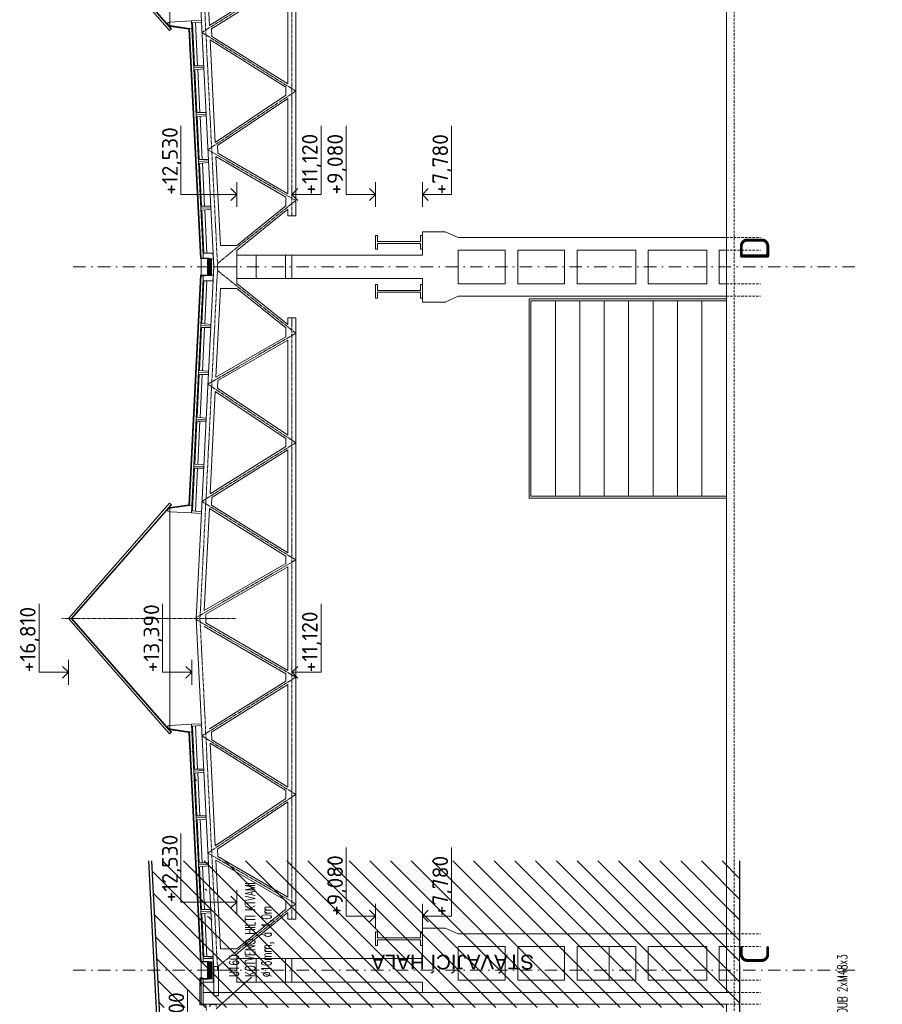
# Model space of a CAD drawing. Header units: millimetres. Extents: x -385852 to 693036, y -525006 to 444206.
# Tile 95 of 156: x 233461 to 255537, y 26429 to 51627. Entities that reach past the tile are written whole.
import ezdxf
from ezdxf.enums import TextEntityAlignment as Align

# ---------------------------------------------------------------- set-up
doc = ezdxf.new("R2010")
doc.units = ezdxf.units.MM
for name, pattern in [('AM_DIN_G_W050', [13.75, 9.75, -1.5, 1, -1.5]), ('CARKOVANA', [5, 3, -2]), ('CENTERX2', [101.6, 63.5, -12.7, 12.7, -12.7]), ('DASHDOT', [25.4, 12.7, -6.35, 0, -6.35]), ('HIDDEN', [9.525, 6.35, -3.175])]:
    doc.linetypes.add(name, pattern=pattern)
doc.layers.add('____podklad-01', color=91, linetype='Continuous', transparency=0.8)
for name, color, linetype, lineweight in [('___aktualizace', 5, 'Continuous', 5), ('___aktualizace @ 1', 5, 'Continuous', 5), ('A99_N_txt-popis-200', 240, 'Continuous', 5), ('A99_S_kce-demolice', 30, 'Continuous', 20), ('A99_S_kce-pohl', 61, 'Continuous', 5), ('A99_S_kce-rez-sil', 7, 'Continuous', 15), ('A99_S_kce-rez-ten', 6, 'Continuous', 9), ('A99_S_koty-200-vysk', 160, 'Continuous', 9), ('A99_S_osy', 1, 'CENTERX2', 5)]:
    doc.layers.add(name, color=color, linetype=linetype, lineweight=lineweight)
doc.styles.add('100', font='romans.shx', dxfattribs={"width": 0.65, "height": 0.25})
doc.styles.add('50', font='romans.shx', dxfattribs={"width": 0.65, "height": 0.125})
doc.styles.add('A99_popis', font='isocpeur.ttf')
doc.styles.add('ad_popis 100', font='isocpeur.ttf', dxfattribs={"height": 200})
doc.styles.add('ARIAL', font='arial.ttf', dxfattribs={"height": 1000})
doc.dimstyles.new('100', dxfattribs={"dimscale": 0.1, "dimtxt": 1, "dimasz": 1, "dimexe": 1, "dimexo": 5, "dimgap": 1, "dimtad": 1, "dimdec": 0, "dimlfac": 1000, "dimrnd": 1, "dimdsep": 46, "dimtxsty": '100', "dimblk": 'lin_kot', "dimcen": 0, "dimclrd": 256, "dimclre": 256, "dimaunit": 2, "dimadec": 3, "dimazin": 0, "dimtfac": 1, "dimtdec": 0, "dimtix": 1, "dimtmove": 2, "dimatfit": 3, "dimldrblk": 'sip_kot', "dimfxl": 1, "dimtvp": 2.5, "dimtolj": 1, "dimtzin": 0, "dimarcsym": 0})
pattern_1 = [(45, (14.142, 0), (-28.284271, 28.284271), []), (0, (59.21, 13.25), (28.2842712, 28.2842712), [5, -51.5685425]), (45, (64.21, 13.25), (-28.284271, 28.284271), [5, -35]), (90, (67.746, 16.784), (-28.2842712, 28.2842712), [5, -51.5685425]), (135, (67.746, 21.784), (-28.284271, -28.284271), [5, -35]), (0, (59.21, 25.32), (28.2842712, 28.2842712), [5, -51.5685425]), (45, (55.675, 21.784), (-28.284271, 28.284271), [5, -35]), (90, (55.675, 16.784), (-28.2842712, 28.2842712), [5, -51.5685425]), (135, (59.21, 13.25), (-28.284271, -28.284271), [5, -35]), (45, (72.317, 29.89), (-28.284271, 28.284271), [10, -30])]

# ---------------------------------------------------------------- blocks, each defined once
blk = doc.blocks.new('lin_kot')
at = {"linetype": 'Continuous'}
for q in [(-1, 0), (1, 0)]:
    blk.add_line((0, 0), q, dxfattribs=at)
for points in [[(0, 0), (-1, -1)], [(0, 0), (1, 1)]]:
    blk.add_lwpolyline(points, dxfattribs=at)
blk = doc.blocks.new('sip_kot')
at = {"linetype": 'Continuous'}
blk.add_lwpolyline([(0, 0, 0, 0.7, 0), (-3, 0, 0.7, 0.7, 0)], format="xyseb", dxfattribs=at)
blk = doc.blocks.new('*U2704')
at = {"layer": '___aktualizace @ 1', "transparency": 33554562}
h = blk.add_hatch(dxfattribs=at)
h.set_pattern_fill('ZELEZOBETON', color=256, scale=500)
h.set_pattern_definition([(140.41164, (-140171.2, 565460), (-1593.169, -1926.607), []), (140.41164, (-140238, 566164), (-1593.169, -1926.607), []), (140.41164, (-140371.3, 567571.9), (-2363.811, -1289.339), [1000, -500, 0, -500])])
h.paths.add_polyline_path([(238458, 26654), (238508, 26658), (238440, 27370), (238709, 27396), (238700, 27495), (238431, 27470), (238326, 28575), (238595, 28600), (238586, 28700), (238317, 28674), (238213, 29769), (238482, 29795), (238472, 29894), (238204, 29869), (238100, 30964), (238369, 30990), (238359, 31089), (238090, 31064), (237987, 32159), (238255, 32184), (238246, 32284), (237977, 32258), (237873, 33353), (238142, 33379), (238133, 33478), (237645, 33432), (237654, 33333), (237824, 33349)])

msp = doc.modelspace()

# ---------------------------------------------------------------- hatches: boundary and pattern name
at = {"layer": '____podklad-01'}
h = msp.add_hatch(dxfattribs=at)
h.set_pattern_fill('ANSI31', color=256, scale=3000, angle=90, style=0)
h.set_pattern_definition([(135, (210977.15, -4750.14), (-265.165, -265.165), [])])
h.paths.add_polyline_path([(237036.0766, 26345), (236845.1287, 30097.0866), (251890, 30097.0866), (251890, 26345)])
h.paths.add_polyline_path([(238755.1557, 27065.7841), (238755.1557, 29899.1175), (240011.1081, 29899.1175), (240011.1081, 27065.7841)], flags=24)
h.paths.add_polyline_path([(239915.9159, 24722.6406), (239915.9159, 27230.9739), (240779.0111, 27230.9739), (240779.0111, 24722.6406)], flags=9)
h.paths.add_polyline_path([(246740.867, 27823.2497), (242338.9656, 27823.2497), (242338.9656, 27109.1893), (246740.867, 27109.1893)], flags=24)
at = {"layer": 'A99_S_kce-demolice', "lineweight": 0}
h = msp.add_hatch(dxfattribs=at)
h.set_pattern_fill('BETON-LEHKY', color=256, scale=10, style=0)
h.set_pattern_definition(pattern_1)
h.paths.add_polyline_path([(238375, 45520), (238290.5824, 45523.9264), (238290, 45076.0465), (238375, 45080)])
h = msp.add_hatch(dxfattribs=at)
h.set_pattern_fill('BETON-LEHKY', color=256, scale=10, style=0)
h.set_pattern_definition(pattern_1)
h.paths.add_polyline_path([(238375, 27520), (238290.5824, 27523.9264), (238290, 27076.0465), (238375, 27080)])

# ---------------------------------------------------------------- linework, layer by layer
at = {"layer": '____podklad-01'}
for p, q in [((236966.3582, 26140.934), (236765.0252, 30097.0866)), ((237046.2549, 26145), (236845.1287, 30097.0866)), ((251890, 17620), (251890, 30097.0866))]:
    msp.add_line(p, q, dxfattribs=at)
at = {"layer": 'A99_S_kce-demolice', "lineweight": 9}
for points in [[(237294.4732, 51351.3517), (234706.2327, 54300.7653)], [(237334.0023, 51386.0403), (234776.2025, 54300.7653)], [(237343.329, 51394.2249), (234784.457, 54310.1718)], [(237294.4732, 51351.3517), (237343.329, 51394.2249)], [(237294.4732, 39250.179), (234706.2327, 36300.7653)], [(237334.0023, 39215.4904), (234776.2025, 36300.7653)], [(237343.329, 39207.3058), (234784.457, 36291.3589)], [(237294.4732, 39250.179), (237343.329, 39207.3058)], [(237294.4732, 33351.3517), (234706.2327, 36300.7653)], [(237334.0023, 33386.0403), (234776.2025, 36300.7653)], [(237343.329, 33394.2249), (234784.457, 36310.1718)], [(237294.4732, 33351.3517), (237343.329, 33394.2249)]]:
    msp.add_lwpolyline(points, dxfattribs=at)
for points in [[(237304.6693, 51488.8966), (237300.5171, 51558.7733), (237255.5963, 51556.104), (237259.7485, 51486.2273)], [(237304.6693, 39112.6341), (237300.5171, 39042.7574), (237255.5963, 39045.4267), (237259.7485, 39115.3034)], [(237304.6693, 33488.8966), (237300.5171, 33558.7733), (237255.5963, 33556.104), (237259.7485, 33486.2273)]]:
    msp.add_lwpolyline(points, close=True, dxfattribs=at)
at = {"layer": 'A99_S_kce-pohl', "lineweight": 5}
for p, q in [((240325, 46775.1327), (240325, 46605.3458)), ((240325, 46605.3458), (240525, 46605.3458)), ((240325, 43994.6542), (240525, 43994.6542)), ((240325, 43824.8673), (240325, 43994.6542)), ((240325, 28775.1327), (240325, 28605.3458)), ((240325, 28605.3458), (240525, 28605.3458))]:
    msp.add_line(p, q, dxfattribs=at)
at = {"layer": 'A99_S_kce-pohl'}
for p, q in [((243765, 46200), (243765, 45600)), ((243765, 46200), (244345.3827, 46200)), ((244685, 46050), (244345.3827, 46200)), ((244685, 46050), (251545, 46050)), ((244685, 45730), (245885, 45730)), ((244685, 45730), (244685, 44870)), ((245885, 45730), (245885, 44870)), ((246205, 45730), (246205, 44870)), ((246205, 45730), (247405, 45730)), ((247405, 45730), (247405, 44870)), ((247725, 45730), (247725, 44870)), ((247725, 45730), (249225, 45730)), ((249225, 45730), (249225, 44870)), ((249545, 45730), (249545, 44870)), ((249545, 45730), (251045, 45730)), ((251045, 45730), (251045, 44870)), ((251365, 45730), (251365, 44870)), ((251365, 45730), (251545, 45730)), ((243765, 45600), (239045.4762, 45600)), ((243765, 45000), (239045.4762, 45000)), ((243765, 44400), (243765, 45000)), ((244685, 44870), (245885, 44870)), ((246205, 44870), (247405, 44870)), ((247725, 44870), (249225, 44870)), ((249545, 44870), (251045, 44870)), ((251365, 44870), (251545, 44870)), ((243765, 44400), (244345.3827, 44400)), ((244685, 44550), (244345.3827, 44400)), ((244685, 44550), (251545, 44550)), ((242565, 28280), (242565, 27930)), ((242565, 28280), (242615, 28280)), ((242615, 28280), (242615, 28130)), ((243765, 28280), (243715, 28280)), ((243715, 28280), (243715, 28130)), ((243765, 28380), (243765, 27600)), ((243765, 28380), (244345.3827, 28380)), ((243765, 28280), (243765, 27930)), ((244685, 28230), (244345.3827, 28380)), ((244685, 28230), (251545, 28230)), ((242615, 28130), (243715, 28130)), ((242615, 28080), (243715, 28080)), ((242615, 27930), (242615, 28080)), ((243715, 27930), (243715, 28080)), ((242565, 27930), (242615, 27930)), ((243765, 27930), (243715, 27930)), ((244685, 27910), (245885, 27910)), ((244685, 27910), (244685, 27050)), ((245885, 27910), (245885, 27050)), ((246205, 27910), (246205, 27050)), ((246205, 27910), (247405, 27910)), ((247405, 27910), (247405, 27050)), ((247725, 27910), (247725, 27050)), ((247725, 27910), (249225, 27910)), ((248545, 27050), (248545, 27910)), ((249225, 27910), (249225, 27050)), ((249545, 27910), (249545, 27050)), ((249545, 27910), (251045, 27910)), ((251045, 27910), (251045, 27050)), ((251365, 27910), (251365, 27050)), ((251365, 27910), (251545, 27910)), ((243765, 27600), (239515, 27600)), ((240425, 27600), (240425, 27000)), ((238425, 27300), (239015, 27300)), ((239515, 27000), (243765, 27000)), ((243765, 27000), (243765, 26730)), ((244685, 27050), (245885, 27050)), ((246205, 27050), (247405, 27050)), ((247725, 27050), (249225, 27050)), ((249545, 27050), (251045, 27050)), ((251365, 27050), (251545, 27050))]:
    msp.add_line(p, q, dxfattribs=at)
at = {"layer": 'A99_S_kce-pohl', "lineweight": 0}
for p, q in [((239015, 45220), (239015, 45722.3971)), ((239015, 45380), (239015, 44877.6029))]:
    msp.add_line(p, q, dxfattribs=at)
at = {"layer": 'A99_S_kce-pohl', "lineweight": 5}
for points in [[(237975, 54300), (238425, 45300)], [(240525, 54300), (240525, 46605.3458)], [(238185.5065, 54094.8672), (238316.3229, 51478.5392)], [(240275, 52702.7124), (238316.3229, 51478.5392)], [(240325, 52616.0376), (238370.5859, 51394.5288)], [(240325, 52616.0376), (240325, 49983.9624)], [(238370.5859, 51394.5288), (238380.3437, 51199.3726)], [(238380.3437, 51199.3726), (240325, 49983.9624)], [(238334.7527, 51109.9422), (238465.8825, 48487.3475)], [(238334.7527, 51109.9422), (240275, 49897.2876)], [(240275, 49897.2876), (240275, 49693.4259)], [(240275, 49693.4259), (238465.8825, 48487.3475)], [(240325, 49606.5741), (238520.1454, 48403.3378)], [(240325, 49606.5741), (240325, 47173.3013)], [(238520.1454, 48403.3378), (238529.7855, 48210.5363)], [(238529.7855, 48210.5363), (240325, 47173.3013)], [(238484.1801, 48121.3947), (238597.7498, 45850)], [(238484.1801, 48121.3947), (240275, 47086.6987)], [(240275, 47086.6987), (240275, 46863.2406)], [(240275, 46863.2406), (239014.1467, 45850)], [(240325, 46775.1327), (239015, 45722.3971)], [(239014.1467, 45850), (238597.7498, 45850)], [(239015, 45300), (239015, 45722.3971)], [(237975, 36300), (238425, 45300)], [(239015, 45300), (239015, 44877.6029)], [(240325, 43824.8673), (239015, 44877.6029)], [(238484.1801, 42478.6053), (238597.7498, 44750)], [(239014.1467, 44750), (238597.7498, 44750)], [(240275, 43736.7594), (239014.1467, 44750)], [(240525, 36300), (240525, 43994.6542)], [(240275, 43513.3013), (240275, 43736.7594)], [(238484.1801, 42478.6053), (240275, 43513.3013)], [(238529.7855, 42389.4637), (240325, 43426.6987)], [(240325, 40993.4259), (240325, 43426.6987)], [(238520.1454, 42196.6622), (238529.7855, 42389.4637)], [(238334.7527, 39490.0578), (238465.8825, 42112.6525)], [(240275, 40906.5741), (238465.8825, 42112.6525)], [(240325, 40993.4259), (238520.1454, 42196.6622)], [(240275, 40702.7124), (240275, 40906.5741)], [(238334.7527, 39490.0578), (240275, 40702.7124)], [(238380.3437, 39400.6274), (240325, 40616.0376)], [(240325, 37983.9624), (240325, 40616.0376)], [(238370.5859, 39205.4712), (238380.3437, 39400.6274)], [(238185.5065, 36505.1328), (238316.3229, 39121.4608)], [(240275, 37897.2876), (238316.3229, 39121.4608)], [(240325, 37983.9624), (238370.5859, 39205.4712)], [(240275, 37713.2133), (240275, 37897.2876)], [(240275, 37713.2133), (238185.5065, 36505.1328)], [(240325, 37626.6107), (238225, 36412.4558)], [(240325, 36300), (240325, 37626.6107)], [(237975, 36300), (238425, 27300)], [(238225, 36300), (238225, 36412.4558)], [(238225, 36300), (238225, 36187.5442)], [(240325, 36300), (240325, 34973.3893)], [(240525, 36300), (240525, 28605.3458)], [(240275, 34886.7867), (238185.5065, 36094.8672)], [(240325, 34973.3893), (238225, 36187.5442)], [(240275, 34886.7867), (240275, 34702.7124)], [(240275, 34702.7124), (238316.3229, 33478.5392)], [(240325, 34616.0376), (238370.5859, 33394.5288)], [(240325, 34616.0376), (240325, 31983.9624)], [(238370.5859, 33394.5288), (238380.3437, 33199.3726)], [(238334.7527, 33109.9422), (238465.8825, 30487.3475)], [(238334.7527, 33109.9422), (240275, 31897.2876)], [(238380.3437, 33199.3726), (240325, 31983.9624)], [(240275, 31897.2876), (240275, 31693.4259)], [(240275, 31693.4259), (238465.8825, 30487.3475)], [(240325, 31606.5741), (238520.1454, 30403.3378)], [(240325, 31606.5741), (240325, 29173.3013)], [(238529.7855, 30210.5363), (238520.1454, 30403.3378)], [(238484.1801, 30121.3947), (238597.7498, 27850)], [(238484.1801, 30121.3947), (240275, 29086.6987)], [(238529.7855, 30210.5363), (240325, 29173.3013)], [(240275, 29086.6987), (240275, 28863.2406)], [(240275, 28863.2406), (239014.1467, 27850)], [(240325, 28775.1327), (239015, 27722.3971)], [(239014.1467, 27850), (238597.7498, 27850)], [(239015, 27300), (239015, 27722.3971)]]:
    msp.add_lwpolyline(points, dxfattribs=at)
at = {"layer": 'A99_S_kce-pohl', "color": 253, "linetype": 'AM_DIN_G_W050', "lineweight": 0, "ltscale": 10}
for points in [[(238074.8752, 54304.9938), (238524.8752, 45304.9938)], [(240425, 46605.3458), (240425, 46605.3458), (240425, 54300)], [(240525, 52800), (238125, 51300)], [(238125, 51300), (240525, 49800), (238275, 48300), (240525, 47000)], [(240525, 47000), (238520.6608, 45389.283)], [(238074.8752, 36295.0062), (238524.8752, 45295.0062)], [(240525, 43600), (238520.6608, 45210.717)], [(240425, 43994.6542), (240425, 43994.6542), (240425, 36300)], [(238125, 39300), (240525, 40800), (238275, 42300), (240525, 43600)], [(240525, 37800), (238125, 39300)], [(240525, 37800), (237976.3217, 36326.4331)], [(238985.8144, 36300.7653), (234538.6715, 36300.7653)], [(238074.8752, 36304.9938), (238524.8752, 27304.9938)], [(240425, 28605.3458), (240425, 28605.3458), (240425, 36300)], [(240525, 34800), (237976.3217, 36273.5669)], [(240525, 34800), (238125, 33300)], [(238125, 33300), (240525, 31800), (238275, 30300), (240525, 29000)], [(240525, 29000), (238520.6608, 27389.283)]]:
    msp.add_lwpolyline(points, dxfattribs=at)
at = {"layer": 'A99_S_kce-pohl'}
for points in [[(251545, 44485), (246495, 44485), (246495, 39385), (251545, 39385)], [(251545, 44435), (246545, 44435), (246545, 39435), (251545, 39435)], [(239515, 27600), (239515, 27000), (239015, 27000), (239015, 27600)]]:
    msp.add_lwpolyline(points, close=True, dxfattribs=at)
for points in [[(247170, 44435), (247170, 44435), (247170, 39435)], [(247795, 44435), (247795, 44435), (247795, 39435)], [(248420, 44435), (248420, 44435), (248420, 39435)], [(249045, 44435), (249045, 44435), (249045, 39435)], [(249670, 44435), (249670, 44435), (249670, 39435)], [(250295, 44435), (250295, 44435), (250295, 39435)], [(250920, 44435), (250920, 44435), (250920, 39435)]]:
    msp.add_lwpolyline(points, dxfattribs=at)
at = {"layer": 'A99_S_kce-pohl', "lineweight": 5}
msp.add_lwpolyline([(238425, 27395), (238545, 27395), (238545, 26645), (238425, 26645)], close=True, dxfattribs=at)
at = {"layer": 'A99_S_kce-pohl', "lineweight": 0}
msp.add_lwpolyline([(238105, 26430), (238160, 26430), (238159.5842, 27069.9807), (238105, 27070)], close=True, dxfattribs=at)
at = {"layer": 'A99_S_kce-rez-sil'}
for p, q in [((242565, 46100), (242565, 45750)), ((242565, 46100), (242615, 46100)), ((242615, 46100), (242615, 45950)), ((242615, 45950), (243715, 45950)), ((242615, 45900), (243715, 45900)), ((242615, 45750), (242615, 45900)), ((243765, 46100), (243715, 46100)), ((243715, 46100), (243715, 45950)), ((243715, 45750), (243715, 45900)), ((243765, 46100), (243765, 45750)), ((239015, 45080), (239015, 45680)), ((242565, 45750), (242615, 45750)), ((243765, 45750), (243715, 45750)), ((239515, 45000), (239515, 45600)), ((242565, 44500), (242565, 44850)), ((242565, 44850), (242615, 44850)), ((242615, 44850), (242615, 44700)), ((242615, 44700), (243715, 44700)), ((242615, 44500), (242615, 44650)), ((242615, 44650), (243715, 44650)), ((243765, 44850), (243715, 44850)), ((243715, 44850), (243715, 44700)), ((243715, 44500), (243715, 44650)), ((243765, 44500), (243765, 44850)), ((242565, 44500), (242615, 44500)), ((243765, 44500), (243715, 44500))]:
    msp.add_line(p, q, dxfattribs=at)
at = {"layer": 'A99_S_kce-rez-sil', "lineweight": 9}
msp.add_line((238410, 45300), (239015, 45300), dxfattribs=at)
at = {"layer": 'A99_S_kce-rez-sil'}
for points in [[(239515, 45600), (239515, 45000), (239015, 45000), (239015, 45600)], [(240265, 45600), (240265, 45000), (240425, 45000), (240425, 45600)], [(239515, 27600), (239515, 27000), (239015, 27000), (239015, 27600)], [(240265, 27600), (240265, 27000), (240425, 27000), (240425, 27600)]]:
    msp.add_lwpolyline(points, close=True, dxfattribs=at)
at = {"layer": 'A99_S_kce-rez-sil', "color": 7, "linetype": 'HIDDEN', "lineweight": 5, "ltscale": 10}
for points in [[(251545, 44870), (252415, 44870)], [(251545, 44550), (252415, 44550)], [(251545, 28230), (252415, 28230)], [(251545, 27050), (252415, 27050)], [(251545, 26730), (252415, 26730)], [(251545, 26430), (252415, 26430)]]:
    msp.add_lwpolyline(points, dxfattribs=at)
at = {"layer": 'A99_S_kce-rez-sil', "linetype": 'Continuous', "lineweight": 5}
msp.add_lwpolyline([(238490, 26430), (238105, 26430), (238105, 27070)], dxfattribs=at)
at = {"layer": 'A99_S_kce-rez-sil', "linetype": 'Continuous', "lineweight": 13}
msp.add_lwpolyline([(238330, 26370), (238330, 26430), (238490, 26430), (238490, 26370), (238485, 26370), (238485, 26425), (238335, 26425), (238335, 26370), (238330, 26370)], dxfattribs=at)
at = {"layer": 'A99_S_kce-rez-ten', "linetype": 'HIDDEN', "lineweight": 5, "ltscale": 10}
msp.add_line((251745, -600), (251745, 83825), dxfattribs=at)
at = {"layer": 'A99_S_kce-rez-ten', "lineweight": 13}
for p, q in [((251545, 26730), (251545, 81850)), ((238160, 26730), (251545, 26730)), ((238490, 26430), (251545, 26430)), ((251545, -600), (251545, 26430))]:
    msp.add_line(p, q, dxfattribs=at)
at = {"layer": 'A99_S_kce-rez-ten', "lineweight": 0}
for points in [[(237300, 57035), (237300, 51566.5307)], [(237305.395, 51476.8302), (237300, 51566.5307)], [(238159.581, 45602.1331), (237870.186, 51394.9088), (237305.395, 51476.8302)], [(238103.6474, 45519.239), (237809.6733, 51403.6753), (237310, 51476.1706)], [(238083.9083, 45513.5175), (237790.5191, 51386.2441), (237310, 51455.9608)], [(238154.5873, 45601.8836), (237865.0799, 51396.395)], [(238270, 45300), (238270, 45504.8621), (238083.9083, 45513.5175)], [(238290, 45300), (238290, 45523.9535), (238084.8375, 45533.4959)], [(238154.5842, 45602.0083), (238154.5842, 45530.2519)], [(238159.5842, 45602.0083), (238159.5842, 45530.0193)], [(238270, 45300), (238270, 45095.1379), (238083.9083, 45086.4825)], [(238290, 45300), (238290, 45076.0465), (238084.8375, 45066.5041)], [(238159.581, 44997.8669), (237870.186, 39205.0912), (237303.9293, 39122.9572)], [(238083.9083, 45086.4825), (237790.5191, 39213.7559), (237310, 39144.0392)], [(238103.6474, 45080.761), (237809.6733, 39196.3247), (237310, 39123.8294)], [(238154.5873, 44998.1164), (237865.0799, 39203.605)], [(238154.5842, 44997.9917), (238154.5842, 45069.7481)], [(238159.5842, 44997.9917), (238159.5842, 45069.9807)], [(237305.395, 39124.7005), (237300, 39035)], [(237300, 39035), (237300, 33560)], [(237305.395, 33476.8302), (237300, 33566.5307)], [(238103.6474, 27519.239), (237809.6733, 33403.6753), (237310, 33476.1706)], [(238103.6474, 27519.239), (237809.6733, 33403.6753), (237310, 33476.1706)], [(238083.6723, 27518.2411), (237790.5191, 33386.2441), (237310, 33455.9608)], [(238083.9083, 27513.5175), (237790.5191, 33386.2441), (237310, 33455.9608)], [(237810.8074, 33403.5215), (237809.9285, 33398.5652), (237869.4683, 33389.9606)], [(238154.5873, 27601.8836), (237865.0799, 33396.395)], [(238270, 27300), (238270, 27504.8621), (238083.9083, 27513.5175)], [(238290, 27300), (238290, 27523.9535), (238084.8375, 27533.4959)], [(238154.5842, 27602.0083), (238154.5842, 27530.2519)], [(238159.5842, 27602.0083), (238159.5842, 27530.0193)], [(238160, 27600), (238160, 27530), (238160, 27530), (238375, 27520), (238375, 27300)], [(238270, 27300), (238270, 27095.1379), (238083.9083, 27086.4825)], [(238290, 27300), (238290, 27076.0465), (238084.8375, 27066.5041)], [(238083.9083, 27086.4825), (238085, 26895)], [(238103.6474, 27080.761), (238105, 26895)], [(238159.5842, 26997.9917), (238159.5842, 27069.9807)]]:
    msp.add_lwpolyline(points, dxfattribs=at)
at = {"layer": 'A99_S_kce-rez-ten', "linetype": 'CARKOVANA', "lineweight": 0, "ltscale": 15}
for points, const_width in [([(238093.6599, 45518.74), (237800.0607, 51395.6706), (237310, 51466.1505)], 20), ([(238157.0842, 45602.0083), (237867.6454, 51394.7719)], 5), ([(238280, 45300), (238280, 45514.4078), (238093.4428, 45523.0849)], 20), ([(238157.0842, 45602.0083), (238157.0842, 45530.1356)], 5), ([(238280, 45300), (238280, 45085.5922), (238093.4428, 45076.9151)], 20), ([(238093.6599, 45081.26), (237800.0607, 39204.3294), (237310, 39133.8495)], 20), ([(238157.0842, 44997.9917), (237867.6454, 39205.2281)], 5), ([(238157.0842, 44997.9917), (238157.0842, 45069.8644)], 5), ([(238093.6599, 27518.74), (237800.0607, 33395.6706), (237310, 33466.1505)], 20), ([(238093.6599, 27518.74), (237800.0607, 33395.6706), (237310, 33466.1505)], 20), ([(237810.368, 33401.0434), (237866.7962, 33392.8586)], 5), ([(238157.0842, 27602.0083), (237867.6454, 33394.7719)], 5), ([(238280, 27300), (238280, 27514.4078), (238093.4428, 27523.0849)], 20), ([(238157.0842, 27602.0083), (238157.0842, 27530.1356)], 5), ([(238280, 27300), (238280, 27085.5922), (238093.4428, 27076.9151)], 20), ([(238093.6599, 27081.26), (238095, 26895)], 20), ([(238157.5, 26730), (238157.5, 27069.9812)], 5)]:
    msp.add_lwpolyline(points, dxfattribs=dict(at, const_width=const_width))
at = {"layer": 'A99_S_kce-rez-ten', "lineweight": 9}
for points in [[(237300.9044, 51566.7181), (237860.2069, 51594.6597)], [(238169.7703, 50408.6283), (238167.7745, 50448.5784), (237937.562, 50447.09), (237882.6768, 51545.7199), (238111.8913, 51567.1834), (238109.8955, 51607.1336), (237860.2069, 51594.6597)], [(238169.7703, 50408.6283), (238171.7662, 50368.6781), (237942.5516, 50347.2145), (237997.4369, 49248.5847), (238227.6493, 49250.0731), (238229.6452, 49210.123), (238229.6452, 49210.123)], [(238289.52, 48011.6176), (238287.5242, 48051.5678), (238057.3117, 48050.0793), (238002.4264, 49148.7092), (238231.641, 49170.1728), (238229.6452, 49210.123), (238229.6452, 49210.123)], [(238289.52, 48011.6176), (238291.5158, 47971.6675), (238062.3013, 47950.2039), (238117.1865, 46851.574), (238347.399, 46853.0625), (238349.3948, 46813.1123), (238349.3948, 46813.1123)], [(238425, 45300), (238407.2738, 45654.5572), (238177.0613, 45653.0687), (238122.1761, 46751.6986), (238351.3907, 46773.1621), (238349.3948, 46813.1123), (238349.3948, 46813.1123)], [(238425, 45300), (238407.2738, 44945.4428), (238177.0613, 44946.9313), (238122.1761, 43848.3014), (238351.3907, 43826.8379), (238349.3948, 43786.8877), (238349.3948, 43786.8877)], [(238289.52, 42588.3824), (238291.5158, 42628.3325), (238062.3013, 42649.7961), (238117.1865, 43748.426), (238347.399, 43746.9375), (238349.3948, 43786.8877), (238349.3948, 43786.8877)], [(238289.52, 42588.3824), (238287.5242, 42548.4322), (238057.3117, 42549.9207), (238002.4264, 41451.2908), (238231.641, 41429.8272), (238229.6452, 41389.877), (238229.6452, 41389.877)], [(238169.7703, 40191.3717), (238171.7662, 40231.3219), (237942.5516, 40252.7855), (237997.4369, 41351.4153), (238227.6493, 41349.9269), (238229.6452, 41389.877), (238229.6452, 41389.877)], [(238169.7703, 40191.3717), (238167.7745, 40151.4216), (237937.562, 40152.91), (237882.6768, 39054.2801), (238111.8913, 39032.8166), (238109.8955, 38992.8664), (237860.2069, 39005.3403)], [(237300.9044, 39033.2819), (237860.2069, 39005.3403)], [(237300.9044, 33566.7181), (237860.2069, 33594.6597)], [(238169.7703, 32408.6283), (238167.7745, 32448.5784), (237937.562, 32447.09), (237882.6768, 33545.7199), (238111.8913, 33567.1834), (238109.8955, 33607.1336), (237860.2069, 33594.6597)], [(238169.7703, 32408.6283), (238171.7662, 32368.6781), (237942.5516, 32347.2145), (237997.4369, 31248.5847), (238227.6493, 31250.0731), (238229.6452, 31210.123), (238229.6452, 31210.123)], [(238289.52, 30011.6176), (238287.5242, 30051.5678), (238057.3117, 30050.0793), (238002.4264, 31148.7092), (238231.641, 31170.1728), (238229.6452, 31210.123), (238229.6452, 31210.123)], [(238289.52, 30011.6176), (238291.5158, 29971.6675), (238062.3013, 29950.2039), (238117.1865, 28851.574), (238347.399, 28853.0625), (238349.3948, 28813.1123), (238349.3948, 28813.1123)], [(238428.2618, 27300), (238407.2738, 27654.5572), (238177.0613, 27653.0687), (238122.1761, 28751.6986), (238351.3907, 28773.1621), (238349.3948, 28813.1123), (238349.3948, 28813.1123)], [(238425, 27300), (238425, 27000)], [(238160, 26730), (238159.5842, 27000), (238425, 27000)]]:
    msp.add_lwpolyline(points, dxfattribs=at)
at = {"layer": 'A99_S_kce-rez-ten', "lineweight": 0}
for points in [[(238169.7703, 50408.6283), (237920.0817, 50396.1543), (237860.2069, 51594.6597), (238109.8955, 51607.1336), (238111.8913, 51567.1834), (237882.6768, 51545.7199), (237937.562, 50447.09), (238167.7745, 50448.5784)], [(238229.6452, 49210.123), (237979.9566, 49197.649), (237920.0817, 50396.1543), (238169.7703, 50408.6283), (238171.7662, 50368.6781), (237942.5516, 50347.2145), (237997.4369, 49248.5847), (238227.6493, 49250.0731)], [(238289.52, 48011.6176), (238039.8314, 47999.1437), (237979.9566, 49197.649), (238229.6452, 49210.123), (238231.641, 49170.1728), (238002.4264, 49148.7092), (238057.3117, 48050.0793), (238287.5242, 48051.5678)], [(238349.3948, 46813.1123), (238099.7062, 46800.6384), (238039.8314, 47999.1437), (238289.52, 48011.6176), (238291.5158, 47971.6675), (238062.3013, 47950.2039), (238117.1865, 46851.574), (238347.399, 46853.0625)], [(238349.3948, 43786.8877), (238099.7062, 43799.3616), (238039.8314, 42600.8563), (238289.52, 42588.3824), (238291.5158, 42628.3325), (238062.3013, 42649.7961), (238117.1865, 43748.426), (238347.399, 43746.9375)], [(238289.52, 42588.3824), (238039.8314, 42600.8563), (237979.9566, 41402.351), (238229.6452, 41389.877), (238231.641, 41429.8272), (238002.4264, 41451.2908), (238057.3117, 42549.9207), (238287.5242, 42548.4322)], [(238229.6452, 41389.877), (237979.9566, 41402.351), (237920.0817, 40203.8457), (238169.7703, 40191.3717), (238171.7662, 40231.3219), (237942.5516, 40252.7855), (237997.4369, 41351.4153), (238227.6493, 41349.9269)], [(238169.7703, 40191.3717), (237920.0817, 40203.8457), (237860.2069, 39005.3403), (238109.8955, 38992.8664), (238111.8913, 39032.8166), (237882.6768, 39054.2801), (237937.562, 40152.91), (238167.7745, 40151.4216)], [(238169.7703, 32408.6283), (237920.0817, 32396.1543), (237860.2069, 33594.6597), (238109.8955, 33607.1336), (238111.8913, 33567.1834), (237882.6768, 33545.7199), (237937.562, 32447.09), (238167.7745, 32448.5784)], [(238229.6452, 31210.123), (237979.9566, 31197.649), (237920.0817, 32396.1543), (238169.7703, 32408.6283), (238171.7662, 32368.6781), (237942.5516, 32347.2145), (237997.4369, 31248.5847), (238227.6493, 31250.0731)], [(238289.52, 30011.6176), (238039.8314, 29999.1437), (237979.9566, 31197.649), (238229.6452, 31210.123), (238231.641, 31170.1728), (238002.4264, 31148.7092), (238057.3117, 30050.0793), (238287.5242, 30051.5678)], [(238349.3948, 28813.1123), (238099.7062, 28800.6384), (238039.8314, 29999.1437), (238289.52, 30011.6176), (238291.5158, 29971.6675), (238062.3013, 29950.2039), (238117.1865, 28851.574), (238347.399, 28853.0625)], [(238409.2697, 27614.607), (238159.581, 27602.1331), (238099.7062, 28800.6384), (238349.3948, 28813.1123), (238351.3907, 28773.1621), (238122.1761, 28751.6986), (238177.0613, 27653.0687), (238407.2738, 27654.5572)], [(238160, 27000), (238410, 27000), (238410, 27600), (238160, 27600), (238160, 27530), (238375, 27520), (238375, 27080), (238160, 27070)]]:
    msp.add_lwpolyline(points, close=True, dxfattribs=at)
at = {"layer": 'A99_S_kce-rez-ten', "lineweight": 5}
for points in [[(238012.6313, 50447.5754), (237957.4207, 51552.7188)], [(238017.2955, 50354.2135), (238072.5061, 49249.07)], [(238132.381, 48050.5647), (238077.1703, 49155.7082)], [(238192.2558, 46852.0594), (238137.0451, 47957.2029)], [(238252.1306, 45653.5541), (238196.92, 46758.6976)], [(238105, 45085), (238105, 45515)], [(238252.1306, 44946.4459), (238196.92, 43841.3024)], [(238192.2558, 43747.9406), (238137.0451, 42642.7971)], [(238132.381, 42549.4353), (238077.1703, 41444.2918)], [(238072.5061, 41350.93), (238017.2955, 40245.7865)], [(238012.6313, 40152.4246), (237957.4207, 39047.2812)], [(238012.6313, 32447.5754), (237957.4207, 33552.7188)], [(238072.5061, 31249.07), (238017.2955, 32354.2135)], [(238132.381, 30050.5647), (238077.1703, 31155.7082)], [(238192.2558, 28852.0594), (238137.0451, 29957.2029)], [(238252.1306, 27653.5541), (238196.92, 28758.6976)], [(238105, 27085), (238105, 27515)], [(238240, 26280), (238225, 26415), (238070, 26415), (238070, 27105), (238145, 27105)]]:
    msp.add_lwpolyline(points, dxfattribs=at)
at = {"layer": 'A99_S_kce-rez-ten', "color": 1, "lineweight": 0}
msp.add_lwpolyline([(238159.581, 27602.1331), (237870.186, 33394.9088), (237303.9293, 33477.0428)], dxfattribs=at)
at = {"layer": 'A99_S_kce-rez-ten', "linetype": 'Continuous', "lineweight": 0}
msp.add_lwpolyline([(238155, 26730), (238155, 27069.9819)], dxfattribs=at)
at = {"layer": 'A99_S_koty-200-vysk', "ltscale": 2}
for p, q in [((237587.238, 47152.8242), (237587.238, 48909.366)), ((241173.9627, 47152.8242), (241173.9627, 48909.366)), ((241816.0373, 47152.8242), (241816.0373, 48909.366)), ((244513.9627, 47152.8242), (244513.9627, 48909.366)), ((239015, 46835.5282), (239015, 47470.1203)), ((242565, 46835.5282), (242565, 47470.1203)), ((243765, 46835.5282), (243765, 47470.1203)), ((239015, 47152.8242), (237587.238, 47152.8242)), ((239015, 47152.8242), (238865.0533, 47302.3734)), ((239015, 47152.8242), (238865.0533, 47003.275)), ((240425, 47152.8242), (240574.9467, 47302.3734)), ((240425, 47152.8242), (241173.9627, 47152.8242)), ((240425, 47152.8242), (240574.9467, 47003.275)), ((242565, 47152.8242), (241816.0373, 47152.8242)), ((242565, 47152.8242), (242415.0533, 47302.3734)), ((242565, 47152.8242), (242415.0533, 47003.275)), ((243765, 47152.8242), (243914.9467, 47302.3734)), ((243765, 47152.8242), (244513.9627, 47152.8242)), ((243765, 47152.8242), (243914.9467, 47003.275)), ((233957.3991, 34925.0244), (233957.3991, 36681.5662)), ((237114.2435, 34925.0244), (237114.2435, 36681.5662)), ((241173.9627, 34925.0244), (241173.9627, 36681.5662)), ((234706.3618, 34925.0244), (234556.4151, 35074.5736)), ((234706.3618, 34607.7284), (234706.3618, 35242.3205)), ((237863.2062, 34925.0244), (237713.2595, 35074.5736)), ((237863.2062, 34607.7284), (237863.2062, 35242.3205)), ((240425, 34925.0244), (240574.9467, 35074.5736)), ((234706.3618, 34925.0244), (233957.3991, 34925.0244)), ((234706.3618, 34925.0244), (234556.4151, 34775.4752)), ((237863.2062, 34925.0244), (237114.2435, 34925.0244)), ((237863.2062, 34925.0244), (237713.2595, 34775.4752)), ((240425, 34925.0244), (241173.9627, 34925.0244)), ((240425, 34925.0244), (240574.9467, 34775.4752)), ((237587.238, 29043.878), (237587.238, 30800.4198)), ((241816.0373, 28686.6941), (241816.0373, 30443.2359)), ((244513.9627, 28686.6941), (244513.9627, 30443.2359)), ((239015, 28726.5819), (239015, 29361.1741)), ((239015, 29043.878), (237587.238, 29043.878)), ((239015, 29043.878), (238865.0533, 29193.4272)), ((239015, 29043.878), (238865.0533, 28894.3288)), ((242565, 28369.398), (242565, 29003.9902)), ((243765, 28369.398), (243765, 29003.9902)), ((242565, 28686.6941), (242415.0533, 28836.2433)), ((243765, 28686.6941), (243914.9467, 28836.2433)), ((242565, 28686.6941), (241816.0373, 28686.6941)), ((242565, 28686.6941), (242415.0533, 28537.1449)), ((243765, 28686.6941), (244513.9627, 28686.6941)), ((243765, 28686.6941), (243914.9467, 28537.1449)), ((237752.6907, 25026.4241), (237752.6907, 26782.9659))]:
    msp.add_line(p, q, dxfattribs=at)
at = {"layer": 'A99_S_osy', "linetype": 'DASHDOT', "lineweight": 5, "ltscale": 25}
for points in [[(254834.8182, 45300), (234814.8182, 45300)], [(254834.8182, 27300), (234814.8182, 27300)]]:
    msp.add_lwpolyline(points, dxfattribs=at)

# ---------------------------------------------------------------- block references
at = {"layer": '___aktualizace', "color": 1, "linetype": 'Continuous', "lineweight": 5}
msp.add_blockref('*U2704', (0, 0), dxfattribs=at)

# ---------------------------------------------------------------- texts
at = {"layer": '____podklad-01', "style": 'ARIAL'}
msp.add_text('STÁVAJÍCÍ HALA', height=375, rotation=180, dxfattribs=at).set_placement((244539.9163, 27510.3447), align=Align.MIDDLE_CENTER)
at = {"layer": '____podklad-01', "char_height": 250, "attachment_point": 1, "rotation": 90, "style": '50'}
for s, insert in [('{\\Fromans.shx|c238;U160\\PKOTVENO HILTI KTVAMI\\P%%C16mm, á 1,0m}', (238817.6557, 27128.2841)), ('{\\Fromans.shx|c238;KOTEVNÍ ŠROUB 2xM48x3\\PDL. 1,15m}', (254388.2319, 24904.1991))]:
    msp.add_mtext(s, dxfattribs=dict(at, insert=insert))
at = {"layer": 'A99_N_txt-popis-200', "color": 1, "lineweight": 0, "insert": (251891.5025, 45460), "char_height": 750, "width": 491.277022, "attachment_point": 1, "rotation": 90, "style": 'ad_popis 100', "bg_fill": 3, "box_fill_scale": 1, "bg_fill_color": 256, "bg_fill_transparency": 0}
msp.add_mtext('D', dxfattribs=at)
at = {"layer": 'A99_S_koty-200-vysk', "ltscale": 2, "style": 'A99_popis'}
for s, p in [('+12,530', (237504.5523, 47145)), ('+11,120 ', (241084.2533, 47150)), ('+9,080', (241733.3515, 47150)), ('+7,780', (244424.2533, 47155))]:
    msp.add_text(s, height=400, rotation=90, dxfattribs=at).set_placement(p)
at = {"layer": 'A99_S_koty-200-vysk', "style": 'A99_popis'}
for s, p in [('+16,810 ', (233867.6897, 34925)), ('+13,390', (237031.5577, 34925)), ('+11,120 ', (241084.2533, 34925)), ('+12,530', (237504.5523, 29041.0538)), ('+9,080', (241733.3515, 28690)), ('+7,780', (244424.2533, 28685)), ('+13,000', (237670.0049, 25025))]:
    msp.add_text(s, height=400, rotation=90, dxfattribs=at).set_placement(p)

# ---------------------------------------------------------------- leaders
at = {"layer": '____podklad-01', "annotation_type": 0, "has_hookline": 1, "hookline_direction": 0, "horizontal_direction": (0, 1, 0)}
for points, text_width in [([(238492.6039, 26310.5), (239390.9159, 27124.9974), (239390.9159, 27125.0974)], 2708.3333), ([(252927.7267, 24221.0284), (254818.7392, 24882.2747), (254818.7392, 24882.3747)], 3133.9286)]:
    msp.add_leader(points, dimstyle='100', override={"dimgap": 1, "dimtad": 0}, dxfattribs=dict(at, text_width=text_width))

# ---------------------------------------------------------------- next in the draw order: linework, layer by layer
at = {"layer": 'A99_S_kce-rez-sil', "color": 7, "linetype": 'HIDDEN', "lineweight": 5, "ltscale": 10}
for points in [[(251545, 46050), (252415, 46050)], [(251545, 45730), (252415, 45730)]]:
    msp.add_lwpolyline(points, dxfattribs=at)

# ---------------------------------------------------------------- next in the draw order: texts
at = {"layer": 'A99_N_txt-popis-200', "color": 1, "lineweight": 0, "insert": (251891.5025, 27433.9153), "char_height": 750, "width": 380.494212, "attachment_point": 1, "rotation": 90, "style": 'ad_popis 100', "bg_fill": 3, "box_fill_scale": 1, "bg_fill_color": 256, "bg_fill_transparency": 0}
msp.add_mtext('C', dxfattribs=at)

# ---------------------------------------------------------------- next in the draw order: linework, layer by layer
at = {"layer": 'A99_S_kce-rez-sil', "color": 7, "linetype": 'HIDDEN', "lineweight": 5, "ltscale": 10}
msp.add_lwpolyline([(251545, 27910), (252415, 27910)], dxfattribs=at)

doc.saveas('drawing.dxf')
